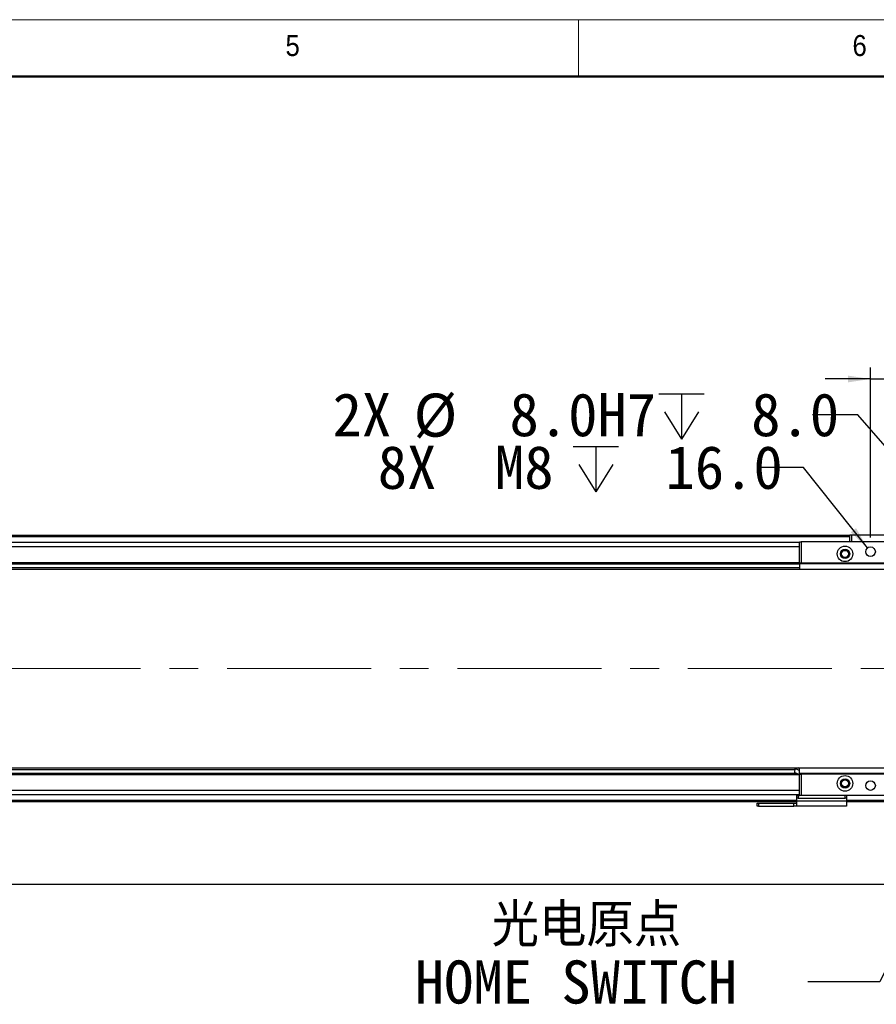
# Model space of a CAD drawing. Header units: millimetres. Extents: x 40 to 3320, y 40 to 2336.
# Tile 9 of 11: x 1686 to 2290, y 1641 to 2336. Entities that reach past the tile are written whole.
import ezdxf

# ---------------------------------------------------------------- set-up
doc = ezdxf.new("R2010")
doc.units = ezdxf.units.MM
doc.header["$LTSCALE"] = 8
doc.linetypes.add('CENTERX2', pattern=[20.32, 12.7, -2.54, 2.54, -2.54])
doc.layers.add('DIMNS', color=7, linetype='Continuous')
doc.styles.add('SLDTEXTSTYLE0', font='Gothic.ttf', dxfattribs={"width": 0.913})
doc.styles.add('SLDTEXTSTYLE7', font='txt')
doc.styles.add('SLDTEXTSTYLE8', font='txt', dxfattribs={"bigfont": 'bigfont'})
doc.dimstyles.new('SLDDIMSTYLE0', dxfattribs={"dimtxt": 30.4, "dimasz": 16, "dimexe": 0, "dimexo": 0.0625, "dimgap": 7.6, "dimtad": 2, "dimdec": 1, "dimrnd": 1e-09, "dimzin": 4, "dimdsep": 46, "dimtxsty": 'SLDTEXTSTYLE7', "dimsah": 1, "dimcen": 0.09, "dimadec": 0, "dimazin": 1, "dimtfac": 1, "dimtdec": 1, "dimtmove": 0, "dimatfit": 0, "dimfxl": 0, "dimfrac": 2, "dimtolj": 1, "dimtzin": 12, "dimarcsym": 0})
doc.dimstyles.new('SLDDIMSTYLE1', dxfattribs={"dimtxt": 30.4, "dimasz": 16, "dimexe": 0, "dimexo": 0.0625, "dimgap": 7.6, "dimtad": 2, "dimdec": 1, "dimrnd": 1e-09, "dimzin": 4, "dimdsep": 46, "dimtxsty": 'SLDTEXTSTYLE7', "dimsah": 1, "dimcen": 0.09, "dimadec": 0, "dimazin": 1, "dimtfac": 1, "dimtdec": 1, "dimtofl": 0, "dimtmove": 0, "dimatfit": 3, "dimfxl": 0, "dimfrac": 2, "dimtolj": 1, "dimtzin": 12, "dimarcsym": 0})
doc.dimstyles.new('SLDDIMSTYLE3', dxfattribs={"dimtxt": 0.18, "dimasz": 16, "dimexe": 0, "dimexo": 0.0625, "dimgap": 0, "dimtad": 0, "dimtih": 1, "dimtoh": 1, "dimdec": 0, "dimrnd": 1e-09, "dimzin": 0, "dimdsep": 46, "dimtxsty": 'Standard', "dimsah": 1, "dimcen": 0.09, "dimadec": 0, "dimazin": 0, "dimtfac": 16, "dimtdec": 0, "dimtofl": 0, "dimtmove": 0, "dimatfit": 3, "dimfxl": 0, "dimfrac": 2, "dimtolj": 1, "dimtzin": 0, "dimarcsym": 0})
doc.dimstyles.new('SLDDIMSTYLE5', dxfattribs={"dimtxt": 30.4, "dimasz": 16, "dimexe": 0, "dimexo": 0.0625, "dimgap": 7.6, "dimtad": 0, "dimtih": 1, "dimtoh": 1, "dimdec": 1, "dimrnd": 1e-09, "dimzin": 4, "dimdsep": 46, "dimtxsty": 'SLDTEXTSTYLE7', "dimsah": 1, "dimcen": 0, "dimadec": 0, "dimazin": 1, "dimtfac": 1, "dimtdec": 1, "dimtofl": 0, "dimtmove": 0, "dimatfit": 3, "dimfxl": 0, "dimfrac": 2, "dimtolj": 1, "dimtzin": 12, "dimarcsym": 0})
doc.dimstyles.new('SLDDIMSTYLE6', dxfattribs={"dimtxt": 30.4, "dimasz": 16, "dimexe": 0, "dimexo": 0.0625, "dimgap": 7.6, "dimtad": 0, "dimtih": 1, "dimtoh": 1, "dimdec": 6, "dimrnd": 1e-09, "dimzin": 12, "dimdsep": 46, "dimtxsty": 'SLDTEXTSTYLE7', "dimsah": 1, "dimcen": 0, "dimadec": 0, "dimazin": 3, "dimtfac": 1, "dimtdec": 1, "dimtofl": 0, "dimtmove": 0, "dimatfit": 3, "dimfxl": 0, "dimfrac": 2, "dimtolj": 1, "dimtzin": 12, "dimarcsym": 0})

# ---------------------------------------------------------------- blocks, each defined once
blk = doc.blocks.new('_D_14')
at = {"layer": 'DIMNS'}
for p, q in [((2286.06, 1970.69), (2286.06, 2090.44)), ((2436.06, 1970.69), (2436.06, 2090.44)), ((2286.06, 2082.44), (2254.06, 2082.44)), ((2286.06, 2082.44), (2436.06, 2082.44)), ((2436.06, 2082.44), (2468.06, 2082.44))]:
    blk.add_line(p, q, dxfattribs=at)
for points in [[(2286.06, 2082.44), (2270.06, 2084.84), (2270.06, 2080.04)], [(2436.06, 2082.44), (2452.06, 2080.04), (2452.06, 2084.84)]]:
    blk.add_solid(points, dxfattribs=at)
at = {"layer": 'DIMNS', "insert": (2310.93, 2122.33), "char_height": 30.4, "attachment_point": 1, "style": 'SLDTEXTSTYLE7'}
blk.add_mtext('150.0', dxfattribs=at)
blk = doc.blocks.new('SW_SYMBOL_HOLE_DEPTH')
at = {"layer": 'DIMNS', "color": 0}
for p, q in [((0, 7000), (6400, 7000)), ((3200, 7000), (3200, 600)), ((800, 4440), (3200, 600)), ((5600, 4440), (3200, 600))]:
    blk.add_line(p, q, dxfattribs=at)
blk = doc.blocks.new('_D_16')
at = {"layer": 'DIMNS'}
for p, q in [((2277.21, 2057.13), (2245.21, 2057.13)), ((2358.44, 1963.55), (2277.21, 2057.13))]:
    blk.add_line(p, q, dxfattribs=at)
blk.add_solid([(2358.44, 1963.55), (2349.76, 1977.2), (2346.14, 1974.06)], dxfattribs=at)
at = {"layer": 'DIMNS', "xscale": 0.004985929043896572, "yscale": 0.004985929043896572, "zscale": 0.004985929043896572}
blk.add_blockref('SW_SYMBOL_HOLE_DEPTH', (2136.7, 2037.01), dxfattribs=at)
at = {"layer": 'DIMNS', "char_height": 30.4, "attachment_point": 1, "style": 'SLDTEXTSTYLE7'}
for s, insert in [('2X ', (1906.57, 2072.45)), ('%%c', (1963.74, 2072.15)), (' 8.0H7 ', (2010.71, 2072.45)), (' 8.0', (2181.2, 2072.45))]:
    blk.add_mtext(s, dxfattribs=dict(at, insert=insert))
blk = doc.blocks.new('_D_21')
at = {"layer": 'DIMNS'}
for p, q in [((2238.71, 2019.97), (2206.71, 2019.97)), ((2283.94, 1963.19), (2238.71, 2019.97))]:
    blk.add_line(p, q, dxfattribs=at)
blk.add_solid([(2283.94, 1963.19), (2275.85, 1977.2), (2272.1, 1974.21)], dxfattribs=at)
at = {"layer": 'DIMNS', "xscale": 0.004985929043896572, "yscale": 0.004985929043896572, "zscale": 0.004985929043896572}
blk.add_blockref('SW_SYMBOL_HOLE_DEPTH', (2076.25, 1999.85), dxfattribs=at)
at = {"layer": 'DIMNS', "char_height": 30.4, "attachment_point": 1, "style": 'SLDTEXTSTYLE7'}
for s, insert in [('8X  M8 ', (1938.39, 2035.29)), (' 16.0', (2120.74, 2035.29))]:
    blk.add_mtext(s, dxfattribs=dict(at, insert=insert))
blk = doc.blocks.new('_D_22')
at = {"layer": 'DIMNS'}
for p, q in [((441.06, 1729.12), (441.06, 1718.02)), ((441.06, 1726.02), (2361.06, 1726.02)), ((2361.06, 1727.57), (2361.06, 1718.02))]:
    blk.add_line(p, q, dxfattribs=at)
for points in [[(441.06, 1726.02), (457.06, 1723.62), (457.06, 1728.42)], [(2361.06, 1726.02), (2345.06, 1728.42), (2345.06, 1723.62)]]:
    blk.add_solid(points, dxfattribs=at)
at = {"layer": 'DIMNS', "insert": (1292.24, 1765.91), "char_height": 30.4, "attachment_point": 1, "style": 'SLDTEXTSTYLE7'}
blk.add_mtext('1920.0', dxfattribs=at)
blk = doc.blocks.new('SW_NOTE_6')
at = {"layer": 'DIMNS', "color": 0, "char_height": 30.4, "attachment_point": 1}
for s, insert, style in [('  光电原点', (-277.37, 55.18), 'SLDTEXTSTYLE8'), ('HOME SWITCH', (-277.37, 14.98), 'SLDTEXTSTYLE7')]:
    blk.add_mtext(s, dxfattribs=dict(at, insert=insert, style=style))

msp = doc.modelspace()

# ---------------------------------------------------------------- linework, layer by layer
at = {"color": 7, "linetype": 'Continuous', "lineweight": 18}
for p, q in [((3320, 2336), (40, 2336)), ((2080, 2296), (2080, 2336)), ((80, 2296), (3280, 2296))]:
    msp.add_line(p, q, dxfattribs=at)
at = {"color": 7, "linetype": 'Continuous', "lineweight": 50}
msp.add_line((3280, 2296), (80, 2296), dxfattribs=at)
at = {"color": 7, "linetype": 'Continuous', "lineweight": 25}
for p, q in [((2271.561921, 1972.0266006), (530.5619542, 1972.0266006)), ((530.5619542, 1971.8266047), (2271.561921, 1971.8266047)), ((530.5619542, 1971.6266013), (2271.561921, 1971.6266013)), ((530.5619542, 1971.5266071), (2271.561921, 1971.5266071)), ((2236.0619906, 1967.0266054), (566.0619442, 1967.0266054)), ((2236.0619906, 1952.5266058), (2236.0619906, 1967.5266064)), ((2236.0619906, 1967.5266064), (2237.0619182, 1967.5266064)), ((2237.0619182, 1967.5266064), (2237.0619182, 1952.5266058)), ((2485.0619439, 1967.5266064), (2237.0619182, 1967.5266064)), ((2271.561921, 1972.226604), (2271.8619708, 1972.5266017)), ((2272.5619678, 1972.226604), (2271.561921, 1972.226604)), ((2271.561921, 1967.5266064), (2271.561921, 1972.226604)), ((2271.8619708, 1972.5266017), (2272.6861838, 1972.5266017)), ((2272.5619678, 1972.226604), (2272.6861838, 1972.5266017)), ((2298.5619906, 1972.226604), (2272.5619678, 1972.226604)), ((2272.5619678, 1972.226604), (2272.5619678, 1967.5266064)), ((2272.6861838, 1972.5266017), (2298.4376554, 1972.5266017)), ((566.0619442, 1953.0266068), (2236.0619906, 1953.0266068)), ((2236.0619906, 1952.596604), (567.5468151, 1952.596604)), ((2504.5619611, 1948.0266042), (297.5619439, 1948.0266042)), ((568.3125261, 1952.0225145), (2236.0619906, 1952.0225145)), ((2236.0619906, 1949.2446921), (569.5162419, 1949.2446921)), ((2237.0619182, 1952.5266058), (2236.0619906, 1952.5266058)), ((2236.0619906, 1952.5266058), (2236.0619906, 1952.0266048)), ((2348.6619596, 1952.0266048), (2236.0619906, 1952.0266048)), ((2236.0619906, 1952.0266048), (2236.0619906, 1948.0266042)), ((2349.5420817, 1952.5266058), (2237.0619182, 1952.5266058)), ((297.5619439, 1808.0266036), (2504.5619611, 1808.0266036)), ((566.0619442, 1806.8085156), (2232.6076631, 1806.8085156)), ((2232.6597575, 1807.5525827), (2232.4619893, 1804.7244317)), ((2236.0619906, 1804.0266029), (2236.0619906, 1808.0266036)), ((2233.8114385, 1804.0306933), (566.0619442, 1804.0306933)), ((2234.5771197, 1803.4566037), (566.0619442, 1803.4566037)), ((2236.0619906, 1803.0266009), (566.0619442, 1803.0266009)), ((2486.0619906, 1804.0266029), (2236.0619906, 1804.0266029)), ((2236.0619906, 1804.0266029), (2236.0619906, 1803.5266019)), ((2236.0619906, 1788.5266013), (2236.0619906, 1803.5266019)), ((2236.0619906, 1803.5266019), (2237.0619182, 1803.5266019)), ((2237.0619182, 1803.5266019), (2237.0619182, 1788.5266013)), ((2485.0619439, 1803.5266019), (2237.0619182, 1803.5266019)), ((2236.0619906, 1789.0266023), (566.0619442, 1789.0266023)), ((2234.0618972, 1786.5266047), (2234.0618972, 1788.5266013)), ((2234.0618972, 1788.5266013), (2235.0619439, 1788.5266013)), ((2235.0619439, 1786.5266047), (2234.0618972, 1786.5266047)), ((2234.0618972, 1784.6932701), (2234.0618972, 1786.5266047)), ((2235.0619439, 1788.5266013), (2235.0619439, 1786.5266047)), ((2235.0619439, 1788.5266013), (2236.0619906, 1788.5266013)), ((2235.0619439, 1786.5266047), (2268.0619363, 1786.5266047)), ((2237.0619182, 1788.5266013), (2236.0619906, 1788.5266013)), ((2485.0619439, 1788.5266013), (2237.0619182, 1788.5266013)), ((2268.0619363, 1786.5266047), (2268.0619363, 1788.5266013)), ((2269.061983, 1786.5266047), (2268.0619363, 1786.5266047)), ((2269.061983, 1788.5266013), (2269.061983, 1786.5266047)), ((2269.061983, 1786.5266047), (2269.061983, 1784.6932701)), ((2234.0618972, 1784.0266071), (573.0619434, 1784.0266071)), ((2206.0619, 1781.026601), (2206.0619, 1783.0266051)), ((2206.0619, 1783.0266051), (2207.0619468, 1783.0266051)), ((2207.0619468, 1781.026601), (2206.0619, 1781.026601)), ((2207.0619468, 1783.0266051), (2207.0619468, 1781.026601)), ((2207.0619468, 1783.0266051), (2232.0619229, 1783.0266051)), ((2207.0619468, 1781.026601), (2232.0619229, 1781.026601)), ((2232.0619229, 1781.026601), (2232.0619229, 1783.0266051)), ((2232.0619229, 1783.0266051), (2234.0618972, 1783.0266051)), ((2234.0618972, 1781.026601), (2232.0619229, 1781.026601)), ((2234.0618972, 1784.6932701), (2269.061983, 1784.6932701)), ((2234.0618972, 1781.026601), (2234.0618972, 1784.6932701)), ((2269.061983, 1781.026601), (2234.0618972, 1781.026601)), ((2269.061983, 1784.6932701), (2269.061983, 1781.026601)), ((2351.0620002, 1784.0266071), (2269.061983, 1784.0266071))]:
    msp.add_line(p, q, dxfattribs=at)
at = {"color": 8, "linetype": 'Continuous', "lineweight": 25}
for p, q in [((2271.561921, 1971.0266061), (530.5619542, 1971.0266061)), ((2236.0619906, 1964.0266068), (566.0619442, 1964.0266068)), ((2236.0619906, 1792.0266009), (566.0619442, 1792.0266009)), ((2234.0618972, 1785.0266017), (573.0619434, 1785.0266017)), ((2351.0620002, 1785.0266017), (2269.061983, 1785.0266017))]:
    msp.add_line(p, q, dxfattribs=at)
at = {"color": 7, "linetype": 'Continuous', "lineweight": 25, "flags": 128}
for points in [[(2232.6597575, 1807.5525827), (2232.8254584, 1807.485602), (2233.3049182, 1807.2919167), (2234.0459231, 1806.9925226), (2234.9682454, 1806.619852), (2235.9721068, 1806.2142945), (2236.0619906, 1806.1779804)], [(2232.4619893, 1804.7244317), (2232.6330546, 1804.6553127), (2233.1201438, 1804.4584758), (2233.849347, 1804.1638948), (2234.7093228, 1803.8164146), (2235.5694179, 1803.4689344), (2236.0619906, 1803.2699294)]]:
    msp.add_lwpolyline(points, dxfattribs=at)
at = {"color": 8, "linetype": 'Continuous', "lineweight": 25, "flags": 128}
msp.add_lwpolyline([(2236.0619906, 1807.739406), (2235.784233, 1807.8515894), (2235.3511457, 1808.0266036)], dxfattribs=at)
at = {"color": 7, "linetype": 'Continuous', "lineweight": 25}
for centre, radius in [((2268.0619525, 1959.026604), 5.5), ((2268.0619525, 1959.026604), 3.3), ((2268.0619525, 1959.026604), 3), ((2268.0619525, 1959.026604), 2.4585), ((2286.0619525, 1960.526604), 3.4), ((2268.0619525, 1797.026604), 5.5), ((2268.0619525, 1797.026604), 3.3), ((2268.0619525, 1797.026604), 3), ((2268.0619525, 1797.026604), 2.4585), ((2286.0619525, 1795.526604), 3.4)]:
    msp.add_circle(centre, radius, dxfattribs=at)
for centre, radius, start, end in [((2235.7194069, 1806.3163806), 3.3, 148.7850945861, 158.0000000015), ((2235.2475899, 1805.1485925), 1.82, 210.1224828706, 285.8673084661)]:
    msp.add_arc(centre, radius, start, end, dxfattribs=at)
at = {"layer": 'DIMNS', "linetype": 'CENTERX2', "lineweight": 18}
msp.add_line((2583.9091053, 1878.026604), (208.9083232, 1878.026604), dxfattribs=at)

# ---------------------------------------------------------------- block references
at = {"layer": 'DIMNS'}
msp.add_blockref('SW_NOTE_6', (2241.9223292, 1657.1044452), dxfattribs=at)

# ---------------------------------------------------------------- texts
at = {"color": 7, "linetype": 'Continuous', "lineweight": 0, "char_height": 14.8166667, "attachment_point": 1, "style": 'SLDTEXTSTYLE0'}
for s, insert in [('5', (1873.3333333, 2325.1704848)), ('6', (2273.3333333, 2325.1704848))]:
    msp.add_mtext(s, dxfattribs=dict(at, insert=insert))

# ---------------------------------------------------------------- dimensions: what is measured, and where the dimension line sits
at = {"layer": 'DIMNS'}
dim = msp.add_linear_dim(base=(2436.0619525, 2082.4426643), p1=(2286.0619525, 1960.526604), p2=(2436.0619525, 1960.526604), angle=0, dimstyle='SLDDIMSTYLE0', dxfattribs=at)
dim.commit()
dim.dimension.update_dxf_attribs({"geometry": '_D_14', "text_midpoint": (2359.3550038, 2082.4426643), "dimtype": 160})
dim = msp.add_diameter_dim_2p(p1=(2363.6839686, 1957.5058373), p2=(2358.4399364, 1963.5473707), text='2X <>H7 {\\fGDT;x} 8.0\\P', dimstyle='SLDDIMSTYLE5', dxfattribs=at)
dim.commit()
dim.dimension.update_dxf_attribs({"geometry": '_D_16', "text_midpoint": (2075.8905194, 2057.1317152), "dimtype": 163})
dim = msp.add_diameter_dim_2p(p1=(2288.1804169, 1957.8672604), p2=(2283.9434881, 1963.1859476), text='8X  M8 {\\fGDT;x} 16.0\\P', dimstyle='SLDDIMSTYLE6', override={"dimpost": '<>'}, dxfattribs=at)
dim.commit()
dim.dimension.update_dxf_attribs({"geometry": '_D_21', "text_midpoint": (2072.5487301, 2019.9711679), "dimtype": 163})
dim = msp.add_linear_dim(base=(2361.0619525, 1726.0202133), p1=(441.0619525, 1739.280143), p2=(2361.0619525, 1737.726604), dimstyle='SLDDIMSTYLE1', dxfattribs=at)
dim.commit()
dim.dimension.update_dxf_attribs({"geometry": '_D_22', "text_midpoint": (1351.6436051, 1726.0202133), "dimtype": 160})

# ---------------------------------------------------------------- leaders
msp.add_leader([(2347.5619525, 1770.026604), (2292.7223292, 1657.1044452), (2241.9223292, 1657.1044452)], dimstyle='SLDDIMSTYLE3', dxfattribs=at)

doc.saveas('drawing.dxf')
